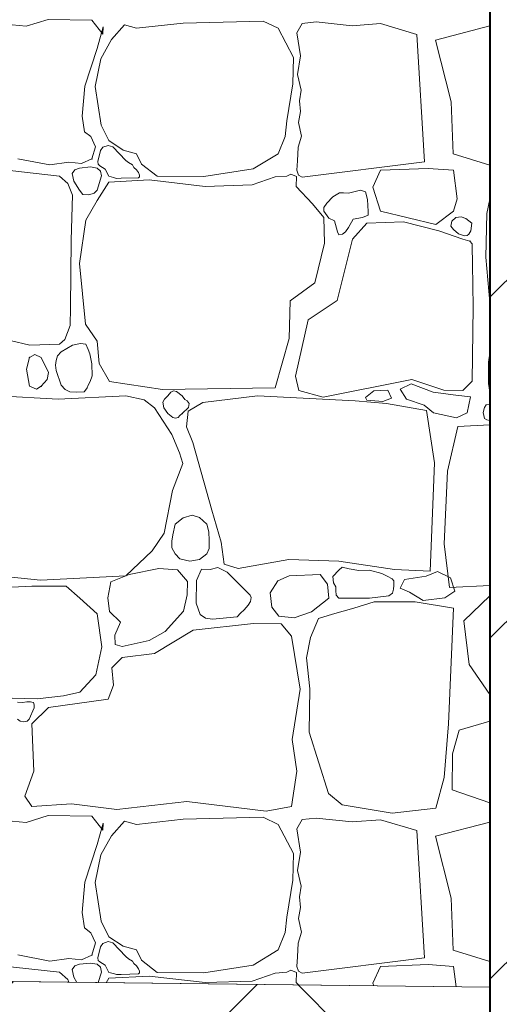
# Model space of a CAD drawing. Header units: millimetres. Extents: x 67877 to 166263, y -957 to 33454.
# Tile 20 of 98: x 77104 to 77641, y 1530 to 2632. Entities that reach past the tile are written whole.
import ezdxf

# ---------------------------------------------------------------- set-up
doc = ezdxf.new("R2010")
doc.units = ezdxf.units.MM
doc.linetypes.add('Wipeout_Contour', pattern=[1000, 0, -1000])
for name, color, linetype, lineweight in [('0_Nr_pióra__102', 9, 'Continuous', 5), ('0_Nr_pióra__93', 7, 'Continuous', 13), ('_elementy3d_Nr_pióra__102', 9, 'Continuous', 5), ('_elementy3d_Nr_pióra__2', 8, 'Continuous', 5), ('inw_schody zewnętrzne_Nr_pióra__1', 7, 'Continuous', 13), ('inw_schody zewnętrzne_Nr_pióra__27', 7, 'Continuous', 40)]:
    doc.layers.add(name, color=color, linetype=linetype, lineweight=lineweight)
doc.layers.add('_elementy3d', color=7, linetype='Continuous')
doc.layers.add('inw_schody zewnętrzne', color=7, linetype='Continuous')

# ---------------------------------------------------------------- blocks, each defined once
blk = doc.blocks.new('*X24', base_point=(739731.4, 4226.7))
at = {"layer": '_elementy3d_Nr_pióra__102', "linetype": 'Continuous'}
for p, q in [((765397.9, -230.3), (765373.2, -238)), ((765447, -231.1), (765397.9, -230.3)), ((765459.1, -246.7), (765447, -231.1)), ((765373.2, -238), (765341.5, -235)), ((765452.7, -262.8), (765459.4, -238.7)), ((765459.4, -238.7), (765459.1, -246.7)), ((765483.4, -236.5), (765469, -252.9)), ((765496.8, -240.2), (765483.4, -236.5)), ((765549, -234.5), (765496.8, -240.2)), ((765638.7, -232.3), (765549, -234.5)), ((765655.3, -240.2), (765638.7, -232.3)), ((765672.4, -272.9), (765655.3, -240.2)), ((765682.3, -234.8), (765676.3, -245.3)), ((765697.9, -233.2), (765682.3, -234.8)), ((765738.3, -237.5), (765697.9, -233.2)), ((765770, -235), (765738.3, -237.5)), ((765810.5, -247.2), (765770, -235)), ((765831.4, -253.4), (765892.2, -237.6)), ((765469, -252.9), (765457.1, -274.4)), ((765676.3, -245.3), (765680.3, -271.3)), ((765819.1, -389.8), (765810.5, -247.2)), ((765849, -322.8), (765831.4, -253.4)), ((765439.1, -304.9), (765452.7, -262.8)), ((765457.1, -274.4), (765450.5, -305.4)), ((765671.6, -302.6), (765672.4, -272.9)), ((765680.3, -271.3), (765677, -291.9)), ((765677, -291.9), (765681, -309.4)), ((765436.1, -338.8), (765439.1, -304.9)), ((765450.5, -305.4), (765457.4, -348.7)), ((765665.2, -344), (765671.6, -302.6)), ((765681, -309.4), (765679.1, -321.5)), ((765679.1, -321.5), (765680.2, -333.4)), ((765851.3, -380.9), (765849, -322.8)), ((765438.8, -356.1), (765436.1, -338.8)), ((765680.2, -333.4), (765678, -345.8)), ((765457.4, -348.7), (765465.8, -366.1)), ((765663.2, -361.3), (765665.2, -344)), ((765678, -345.8), (765681.3, -361)), ((765445.8, -361.6), (765438.8, -356.1)), ((765451, -373), (765445.8, -361.6)), ((765655.3, -380.7), (765663.2, -361.3)), ((765681.3, -361), (765677.9, -373.4)), ((765447, -386.6), (765451, -373)), ((765459, -373.5), (765456.7, -377.2)), ((765465, -371.4), (765459, -373.5)), ((765470.2, -373), (765465, -371.4)), ((765465.8, -366.1), (765481.9, -376.7)), ((765484.8, -388.3), (765470.2, -373)), ((765677.9, -373.4), (765676.8, -388.5)), ((765456.7, -377.2), (765453.6, -389.6)), ((765481.9, -376.7), (765496.8, -380.7)), ((765496.8, -380.7), (765502.5, -392.3)), ((765627.5, -397.8), (765655.3, -380.7)), ((765892.2, -393.7), (765851.3, -380.9)), ((765364, -386.4), (765399.9, -393.3)), ((765399.9, -393.3), (765421.2, -390.3)), ((765421.2, -390.3), (765435.3, -391.8)), ((765432.9, -396.8), (765427.7, -398.8)), ((765445.5, -395.5), (765432.9, -396.8)), ((765435.3, -391.8), (765447, -386.6)), ((765452.9, -396.8), (765445.5, -395.5)), ((765456.5, -400.1), (765452.9, -396.8)), ((765453.6, -389.6), (765453.8, -392.6)), ((765453.8, -392.6), (765455.7, -394.3)), ((765455.7, -394.3), (765461.8, -398)), ((765487.9, -390.6), (765484.8, -388.3)), ((765492.2, -393.3), (765487.9, -390.6)), ((765493.7, -396.1), (765492.2, -393.3)), ((765496.8, -398.7), (765493.7, -396.1)), ((765502.5, -392.3), (765520.1, -405.9)), ((765676.8, -388.5), (765676.3, -399.2)), ((765682.3, -406.9), (765819.1, -389.8)), ((765410.6, -405.7), (765339.3, -397.8)), ((765420.1, -414.1), (765410.6, -405.7)), ((765427.7, -398.8), (765425, -402.8)), ((765425, -402.8), (765426.7, -411.3)), ((765452.9, -421.5), (765457.5, -405.6)), ((765457.5, -405.6), (765456.5, -400.1)), ((765461.8, -398), (765465.7, -406)), ((765465.7, -406), (765471.2, -407.2)), ((765471.2, -407.2), (765474.6, -408.5)), ((765479.5, -408.2), (765498.9, -407.7)), ((765499, -401.9), (765496.8, -398.7)), ((765498.9, -407.7), (765500.3, -406.5)), ((765500.3, -404.6), (765499, -401.9)), ((765500.3, -406.5), (765500.3, -404.6)), ((765520.1, -405.9), (765572.1, -406.4)), ((765572.1, -406.4), (765627.5, -397.8)), ((765652.1, -406.7), (765626.1, -415.6)), ((765665.1, -405.8), (765652.1, -406.7)), ((765669.6, -403.5), (765665.1, -405.8)), ((765675.9, -406.2), (765669.6, -403.5)), ((765675.6, -417.3), (765675.9, -406.2)), ((765676.3, -399.2), (765678, -404.8)), ((765678, -404.8), (765682.3, -406.9)), ((765770, -399.2), (765761.4, -418.2)), ((765823.3, -397.2), (765770, -399.2)), ((765851.7, -399.2), (765823.3, -397.2)), ((765855.7, -431.4), (765851.7, -399.2)), ((765425.2, -427.1), (765420.1, -414.1)), ((765426.7, -411.3), (765432.9, -421.5)), ((765465.8, -412.6), (765452.9, -433.2)), ((765510.9, -410.1), (765465.8, -412.6)), ((765474.6, -408.5), (765479.5, -408.2)), ((765573.8, -417.3), (765510.9, -410.1)), ((765626.1, -415.6), (765573.8, -417.3)), ((765693.9, -436.9), (765675.6, -417.3)), ((765761.4, -418.2), (765770, -445.2)), ((765423.9, -477.6), (765425.2, -427.1)), ((765432.9, -421.5), (765436.9, -426.2)), ((765436.9, -426.2), (765443.4, -426.8)), ((765443.4, -426.8), (765449.4, -424.9)), ((765449.4, -424.9), (765452.9, -421.5)), ((765716.5, -429.1), (765709.8, -435.9)), ((765723.8, -424.6), (765716.5, -429.1)), ((765728.4, -424.5), (765723.8, -424.6)), ((765734.1, -425), (765728.4, -424.5)), ((765747.5, -421.5), (765734.1, -425)), ((765753.1, -423.4), (765747.5, -421.5)), ((765755.3, -431.8), (765753.1, -423.4)), ((765452.9, -433.2), (765440.1, -455)), ((765706.3, -452), (765693.9, -436.9)), ((765709.8, -435.9), (765706.3, -441)), ((765756.2, -445.4), (765755.3, -431.8)), ((765851.7, -445.2), (765855.7, -431.4)), ((765892.2, -431.5), (765888.7, -447.8)), ((765706.3, -441), (765706.3, -445.2)), ((765706.3, -445.2), (765712.2, -452.8)), ((765707.3, -481), (765706.3, -452)), ((765749.7, -452.1), (765755.9, -449.5)), ((765755.9, -449.5), (765756.2, -445.4)), ((765770, -445.2), (765831.9, -459.9)), ((765831.9, -459.9), (765851.7, -445.2)), ((765854, -452.1), (765860, -451.4)), ((765860, -451.4), (765865.5, -453.3)), ((765888.7, -447.8), (765887.8, -496.4)), ((765440.1, -455), (765432.9, -503.8)), ((765712.2, -452.8), (765718.2, -455.8)), ((765718.2, -455.8), (765721.9, -468.1)), ((765734.1, -463.2), (765739.1, -453.9)), ((765754.4, -458.4), (765738.5, -476.3)), ((765739.1, -453.9), (765749.7, -452.1)), ((765795.5, -457), (765754.4, -458.4)), ((765835.1, -467.1), (765795.5, -457)), ((765848.6, -462), (765849.6, -456.1)), ((765851.7, -465.7), (765848.6, -462)), ((765849.6, -456.1), (765854, -452.1)), ((765865.5, -453.3), (765872.2, -458.4)), ((765872.2, -458.4), (765871, -467)), ((765721.9, -468.1), (765723.3, -471.4)), ((765723.3, -471.4), (765727.2, -470.9)), ((765727.2, -470.9), (765730.6, -468.2)), ((765730.6, -468.2), (765734.1, -463.2)), ((765861.9, -476.3), (765835.1, -467.1)), ((765857.2, -470.4), (765851.7, -465.7)), ((765863.9, -472.8), (765857.2, -470.4)), ((765866.9, -472.4), (765863.9, -472.8)), ((765868.5, -470.7), (765866.9, -472.4)), ((765871, -467), (765868.5, -470.7)), ((765423.1, -552.9), (765423.9, -477.6)), ((765696.2, -525.3), (765707.3, -481)), ((765738.5, -476.3), (765721.2, -545.1)), ((765869.9, -478.5), (765861.9, -476.3)), ((765872.4, -481.5), (765869.9, -478.5)), ((765872.5, -483.9), (765872.4, -481.5)), ((765872.8, -504.3), (765872.5, -483.9)), ((765432.9, -503.8), (765439.8, -571.4)), ((765873.7, -552.1), (765872.8, -504.3)), ((765887.8, -496.4), (765892.2, -547.3)), ((765668.7, -545.6), (765696.2, -525.3)), ((765667.7, -587.5), (765668.7, -545.6)), ((765721.2, -545.1), (765689, -566.7)), ((765422.7, -573.1), (765423.1, -552.9)), ((765872.3, -635.5), (765873.7, -552.1)), ((765416.6, -588.8), (765422.7, -573.1)), ((765439.8, -571.4), (765452.7, -590.5)), ((765689, -566.7), (765674.9, -629.8)), ((765355.4, -590), (765377.5, -595)), ((765377.5, -595), (765410.6, -593.9)), ((765410.6, -593.9), (765416.6, -588.8)), ((765425.3, -595.1), (765412.6, -602.6)), ((765434, -593.2), (765425.3, -595.1)), ((765440.2, -594), (765434, -593.2)), ((765442.8, -600.1), (765440.2, -594)), ((765452.7, -590.5), (765455.2, -615.5)), ((765652.1, -643), (765667.7, -587.5)), ((765383.2, -605.5), (765377.1, -608.8)), ((765390.3, -608.8), (765383.2, -605.5)), ((765412.6, -602.6), (765408.5, -606.9)), ((765444.6, -604.7), (765442.8, -600.1)), ((765446.7, -616), (765444.6, -604.7)), ((765892.2, -604.2), (765890.5, -614.1)), ((765377.1, -608.8), (765373.9, -621.9)), ((765398.2, -625.6), (765390.3, -608.8)), ((765406.9, -612.2), (765406.2, -617.5)), ((765408.5, -606.9), (765406.9, -612.2)), ((765447.2, -629.4), (765446.7, -616)), ((765455.2, -615.5), (765466.8, -635.8)), ((765890.5, -614.1), (765890.8, -637.9)), ((765373.9, -621.9), (765377.1, -641)), ((765397, -633.5), (765398.2, -625.6)), ((765406.2, -617.5), (765407.1, -623.4)), ((765407.1, -623.4), (765412.6, -639.7)), ((765390.3, -641), (765397, -633.5)), ((765442.8, -639.7), (765445, -635.9)), ((765445, -635.9), (765447.2, -629.4)), ((765466.8, -635.8), (765526, -644.9)), ((765674.9, -629.8), (765678.6, -645.9)), ((765705.8, -653.4), (765804.9, -633.5)), ((765804, -638.3), (765791.9, -644.5)), ((765828.7, -647.7), (765804, -638.3)), ((765804.9, -633.5), (765840.6, -645.4)), ((765861.9, -645.9), (765872.3, -635.5)), ((765890.8, -637.9), (765892.2, -647.7)), ((765377.1, -641), (765385, -644.3)), ((765385, -644.3), (765390.3, -641)), ((765412.6, -639.7), (765417.2, -644.7)), ((765417.2, -644.7), (765422.4, -647.5)), ((765422.4, -647.5), (765429.9, -647.6)), ((765429.9, -647.6), (765438.1, -647.4)), ((765438.1, -647.4), (765439.8, -645.4)), ((765439.8, -645.4), (765441.5, -643)), ((765441.5, -643), (765442.8, -639.7)), ((765526, -644.9), (765652.1, -643)), ((765535.3, -647.6), (765531.9, -651.9)), ((765538.4, -646.3), (765535.3, -647.6)), ((765541.6, -646.9), (765538.4, -646.3)), ((765548, -651.9), (765541.6, -646.9)), ((765678.6, -645.9), (765705.8, -653.4)), ((765753.1, -653.6), (765762.2, -646.2)), ((765762.2, -646.2), (765778.1, -645.6)), ((765778.1, -645.6), (765782.2, -654.5)), ((765791.9, -644.5), (765799, -655.7)), ((765854, -651.2), (765828.7, -647.7)), ((765840.6, -645.4), (765861.9, -645.9)), ((765409.3, -655.6), (765342, -651.9)), ((765484.8, -651.9), (765409.3, -655.6)), ((765505.4, -656.3), (765484.8, -651.9)), ((765516.8, -665.3), (765505.4, -656.3)), ((765528.3, -655.5), (765526.2, -658.8)), ((765526.2, -658.8), (765527.4, -665.1)), ((765531.9, -651.9), (765528.3, -655.5)), ((765550.8, -655.8), (765548, -651.9)), ((765553.7, -657.3), (765550.8, -655.8)), ((765555.6, -660.5), (765553.7, -657.3)), ((765571.1, -659.1), (765554.5, -669)), ((765555.1, -664.8), (765555.6, -660.5)), ((765632.3, -651.9), (765571.1, -659.1)), ((765741.5, -657.3), (765632.3, -651.9)), ((765776.4, -660.5), (765741.5, -657.3)), ((765754.5, -656.8), (765753.1, -653.6)), ((765772.5, -658.3), (765754.5, -656.8)), ((765782.2, -654.5), (765772.5, -658.3)), ((765821.2, -668.4), (765776.4, -660.5)), ((765799, -655.7), (765818.7, -662.1)), ((765870.5, -653), (765854, -651.2)), ((765866.7, -671), (765870.5, -653)), ((765892, -661.2), (765887.9, -661.8)), ((765892.2, -661.2), (765892, -661.2)), ((765536.4, -695.2), (765516.8, -665.3)), ((765527.4, -665.1), (765531.9, -671.7)), ((765531.9, -671.7), (765537.5, -676.1)), ((765545.4, -673.9), (765548, -671.7)), ((765548, -671.7), (765555.1, -664.8)), ((765554.5, -669), (765552.7, -686.6)), ((765818.7, -662.1), (765829, -671)), ((765830.1, -726.7), (765821.2, -668.4)), ((765829, -671), (765854.9, -676.3)), ((765854.9, -676.3), (765866.7, -671)), ((765886.2, -664.9), (765884.6, -670.4)), ((765884.6, -670.4), (765886.2, -677)), ((765887.9, -661.8), (765886.2, -664.9)), ((765537.5, -676.1), (765540.4, -676.9)), ((765540.4, -676.9), (765543.3, -676.1)), ((765543.3, -676.1), (765545.4, -673.9)), ((765886.2, -677), (765888.7, -678.8)), ((765888.7, -678.8), (765892.2, -679.6)), ((765552.7, -686.6), (765559.8, -704.1)), ((765856.5, -686.3), (765844.8, -736)), ((765892.2, -684.1), (765856.5, -686.3)), ((765545.1, -715.5), (765536.4, -695.2)), ((765559.8, -704.1), (765581.2, -779.9)), ((765548.5, -727.4), (765545.1, -715.5)), ((765537.1, -757.9), (765548.5, -727.4)), ((765825.4, -848.3), (765830.1, -726.7)), ((765844.8, -736), (765840.9, -817.4)), ((765527.7, -805.4), (765537.1, -757.9)), ((765581.2, -779.9), (765591.6, -815.6)), ((765549, -788.4), (765540.2, -795.6)), ((765559.2, -785.5), (765549, -788.4)), ((765567.5, -788), (765559.2, -785.5)), ((765575.5, -795.6), (765567.5, -788)), ((765540.2, -795.6), (765537.4, -807.3)), ((765577.8, -804.2), (765575.5, -795.6)), ((765578, -813.6), (765577.8, -804.2)), ((765514.4, -825.5), (765527.7, -805.4)), ((765536.3, -814.5), (765536.2, -822)), ((765537.4, -807.3), (765536.3, -814.5)), ((765578.1, -822.6), (765578, -813.6)), ((765591.6, -815.6), (765595.1, -840.1)), ((765484.8, -853.2), (765514.4, -825.5)), ((765536.2, -822), (765540.2, -828.7)), ((765575.5, -828.7), (765578.1, -822.6)), ((765840.9, -817.4), (765846.9, -866.4)), ((765540.2, -828.7), (765545.5, -834.3)), ((765545.5, -834.3), (765556.6, -837.1)), ((765556.6, -837.1), (765567.3, -835)), ((765567.3, -835), (765575.5, -828.7)), ((765610.7, -845.3), (765667.2, -834.9)), ((765667.2, -834.9), (765723.4, -836.9)), ((765723.4, -836.9), (765785.6, -846.3)), ((765521.8, -845.1), (765488.8, -852)), ((765542.8, -846.8), (765521.8, -845.1)), ((765554, -859.7), (765542.8, -846.8)), ((765569.6, -846), (765564, -858.4)), ((765579.3, -846.4), (765569.6, -846)), ((765587.9, -844.2), (765579.3, -846.4)), ((765598.3, -849.3), (765587.9, -844.2)), ((765595.1, -840.1), (765610.7, -845.3)), ((765723.4, -847), (765716.5, -854.2)), ((765726.9, -843.7), (765723.4, -847)), ((765734.8, -845.5), (765726.9, -843.7)), ((765745.5, -847.3), (765734.8, -845.5)), ((765757.6, -847), (765745.5, -847.3)), ((765771.3, -850.7), (765757.6, -847)), ((765785.6, -846.3), (765825.4, -848.3)), ((765820.8, -853.9), (765833.8, -848.5)), ((765833.8, -848.5), (765848.3, -855.7)), ((765342, -853.2), (765389.3, -858.2)), ((765389.3, -858.2), (765484.8, -853.2)), ((765488.8, -852), (765468.3, -860.2)), ((765553.7, -874.5), (765554, -859.7)), ((765564, -858.4), (765563.6, -884)), ((765624.1, -875), (765598.3, -849.3)), ((765654.8, -858.9), (765646.5, -872.3)), ((765667.7, -853.5), (765654.8, -858.9)), ((765702.3, -852), (765667.7, -853.5)), ((765710.5, -862.7), (765702.3, -852)), ((765716.5, -854.2), (765717.1, -861.3)), ((765777.2, -853.9), (765771.3, -850.7)), ((765782.8, -856.7), (765777.2, -853.9)), ((765784.9, -859), (765782.8, -856.7)), ((765784.9, -864.1), (765784.9, -859)), ((765791.9, -867.3), (765796.6, -857.6)), ((765796.6, -857.6), (765820.8, -853.9)), ((765848.3, -855.7), (765853, -870.6)), ((765379.6, -864.9), (765342, -866.9)), ((765418.3, -865.1), (765379.6, -864.9)), ((765433.6, -878.5), (765418.3, -865.1)), ((765468.3, -860.2), (765464.6, -878.1)), ((765711.9, -878.2), (765710.5, -862.7)), ((765717.1, -861.3), (765719.9, -865.5)), ((765719.9, -865.5), (765719.8, -869.8)), ((765719.8, -869.8), (765720.4, -874.9)), ((765783.3, -872.9), (765784.4, -868.1)), ((765784.4, -868.1), (765784.9, -864.1)), ((765802.4, -871.6), (765791.9, -867.3)), ((765853, -870.6), (765841.8, -878.1)), ((765846.9, -866.4), (765892.2, -864.2)), ((765452.9, -895.8), (765433.6, -878.5)), ((765464.6, -878.1), (765466.6, -893.1)), ((765549.4, -892.9), (765553.7, -874.5)), ((765621.6, -886.1), (765624.4, -881.9)), ((765625, -877.6), (765624.1, -875)), ((765624.4, -881.9), (765625, -877.6)), ((765646.5, -872.3), (765648.1, -888.4)), ((765692.7, -893.6), (765711.9, -878.2)), ((765720.4, -874.9), (765723.4, -878.3)), ((765723.4, -878.3), (765757.6, -878.3)), ((765757.6, -878.3), (765779.3, -875.6)), ((765779.3, -875.6), (765783.3, -872.9)), ((765817.6, -881), (765802.4, -871.6)), ((765841.8, -878.1), (765817.6, -881)), ((765892.2, -875.8), (765863, -903.6)), ((765529, -915.7), (765549.4, -892.9)), ((765563.6, -884), (765568.2, -896.5)), ((765613.2, -895.3), (765617.4, -891.6)), ((765617.4, -891.6), (765621.6, -886.1)), ((765648.1, -888.4), (765656, -898.6)), ((765740, -889.4), (765716, -896.3)), ((765762.8, -882.5), (765740, -889.4)), ((765785.8, -882.5), (765762.8, -882.5)), ((765808.8, -882.5), (765785.8, -882.5)), ((765851.4, -889.5), (765808.8, -882.5)), ((765845.8, -1019.1), (765851.4, -889.5)), ((765458.1, -932.7), (765452.9, -895.8)), ((765466.6, -893.1), (765478.9, -905.3)), ((765568.2, -896.5), (765573.9, -900.6)), ((765573.9, -900.6), (765581.7, -902)), ((765581.7, -902), (765609.5, -899.4)), ((765609.5, -899.4), (765613.3, -895.2)), ((765656, -898.6), (765673.1, -900.3)), ((765673.1, -900.3), (765692.7, -893.6)), ((765700.6, -901), (765691.5, -922.5)), ((765716, -896.3), (765700.6, -901)), ((765863, -903.6), (765868.9, -952.7)), ((765478.9, -905.3), (765472.7, -919.9)), ((765560.4, -914.2), (765517.1, -940.4)), ((765627.8, -906.7), (765560.4, -914.2)), ((765658.8, -907.2), (765627.8, -906.7)), ((765670.1, -921), (765658.8, -907.2)), ((765472.7, -919.9), (765473, -930.3)), ((765480.9, -932.5), (765511.1, -925.8)), ((765511.1, -925.8), (765529, -915.7)), ((765679.8, -980.1), (765670.1, -921)), ((765691.5, -922.5), (765687, -945.1)), ((765451.4, -964.2), (765458.1, -932.7)), ((765473, -930.3), (765480.9, -932.5)), ((765480.9, -944.6), (765469.3, -956.5)), ((765517.1, -940.4), (765480.9, -944.6)), ((765687, -945.1), (765690.9, -979.9)), ((765469.3, -956.5), (765471, -975.8)), ((765868.9, -952.7), (765892.2, -986.1)), ((765433.6, -983.5), (765451.4, -964.2)), ((765471, -975.8), (765465.3, -991.4)), ((765671.1, -1036.5), (765679.8, -980.1)), ((765690.9, -979.9), (765690, -1028.3)), ((765343.7, -990), (765385.6, -991.2)), ((765385.6, -991.2), (765415, -987.7)), ((765465.3, -991.4), (765398.4, -1000.6)), ((765415, -987.7), (765433.6, -983.5)), ((765369.2, -995.3), (765363.8, -994.9)), ((765374.2, -994.3), (765369.2, -995.3)), ((765378.4, -994.4), (765374.2, -994.3)), ((765376.6, -1014), (765382.4, -1001.1)), ((765379.7, -994.9), (765378.4, -994.4)), ((765398.4, -1000.6), (765379.6, -1018.9)), ((765381.7, -995.2), (765379.7, -994.9)), ((765382.3, -997.7), (765381.7, -995.2)), ((765382.4, -1001.1), (765382.3, -997.7)), ((765363.8, -1014), (765366.5, -1015.9)), ((765374.4, -1016.2), (765376.6, -1014)), ((765366.5, -1015.9), (765370.6, -1016.7)), ((765370.6, -1016.7), (765374.4, -1016.2)), ((765379.6, -1018.9), (765381.9, -1071.9)), ((765841.1, -1079.3), (765845.8, -1019.1)), ((765892.2, -1015.9), (765858, -1026.1)), ((765690, -1028.3), (765711.5, -1097)), ((765858, -1026.1), (765850.5, -1052.6)), ((765676.3, -1071.9), (765671.1, -1036.5)), ((765850.5, -1052.6), (765850, -1092.9)), ((765381.9, -1071.9), (765371.9, -1100.2)), ((765670.1, -1111.8), (765676.3, -1071.9)), ((765831.7, -1113.4), (765841.1, -1079.3)), ((765371.9, -1100.2), (765379.6, -1111.8)), ((765711.5, -1097), (765726.9, -1109.8)), ((765850, -1092.9), (765892.2, -1107.6)), ((765379.6, -1111.8), (765424, -1108.6)), ((765424, -1108.6), (765475, -1115)), ((765475, -1115), (765553.2, -1106.1)), ((765553.2, -1106.1), (765641.9, -1116.8)), ((765641.9, -1116.8), (765670.1, -1111.8)), ((765726.9, -1109.8), (765782.8, -1119.2)), ((765782.8, -1119.2), (765831.7, -1113.4)), ((765397.9, -1121.7), (765373.2, -1129.4)), ((765447, -1122.5), (765397.9, -1121.7)), ((765459.1, -1138.1), (765447, -1122.5)), ((765638.7, -1123.7), (765549, -1125.9)), ((765655.3, -1131.6), (765638.7, -1123.7)), ((765373.2, -1129.4), (765341.5, -1126.4)), ((765452.7, -1154.2), (765459.4, -1130.1)), ((765459.4, -1130.1), (765459.1, -1138.1)), ((765483.4, -1127.9), (765469, -1144.3)), ((765496.8, -1131.6), (765483.4, -1127.9)), ((765549, -1125.9), (765496.8, -1131.6)), ((765672.4, -1164.3), (765655.3, -1131.6)), ((765682.3, -1126.2), (765676.3, -1136.7)), ((765697.9, -1124.6), (765682.3, -1126.2)), ((765738.3, -1128.9), (765697.9, -1124.6)), ((765770, -1126.4), (765738.3, -1128.9)), ((765810.5, -1138.6), (765770, -1126.4)), ((765831.4, -1144.8), (765892.2, -1129)), ((765469, -1144.3), (765457.1, -1165.8)), ((765676.3, -1136.7), (765680.3, -1162.7)), ((765819.1, -1281.2), (765810.5, -1138.6)), ((765849, -1214.2), (765831.4, -1144.8)), ((765439.1, -1196.3), (765452.7, -1154.2)), ((765457.1, -1165.8), (765450.5, -1196.8)), ((765671.6, -1194), (765672.4, -1164.3)), ((765680.3, -1162.7), (765677, -1183.2)), ((765677, -1183.2), (765681, -1200.8)), ((765436.1, -1230.2), (765439.1, -1196.3)), ((765450.5, -1196.8), (765457.4, -1240.1)), ((765665.2, -1235.4), (765671.6, -1194)), ((765681, -1200.8), (765679.1, -1212.9)), ((765679.1, -1212.9), (765680.2, -1224.8)), ((765851.3, -1272.3), (765849, -1214.2)), ((765438.8, -1247.5), (765436.1, -1230.2)), ((765680.2, -1224.8), (765678, -1237.2)), ((765457.4, -1240.1), (765465.8, -1257.5)), ((765663.2, -1252.7), (765665.2, -1235.4)), ((765678, -1237.2), (765681.3, -1252.4)), ((765445.8, -1253), (765438.8, -1247.5)), ((765451, -1264.4), (765445.8, -1253)), ((765655.3, -1272.1), (765663.2, -1252.7)), ((765681.3, -1252.4), (765677.9, -1264.8)), ((765447, -1278), (765451, -1264.4)), ((765459, -1264.9), (765456.7, -1268.6)), ((765465, -1262.8), (765459, -1264.9)), ((765470.2, -1264.3), (765465, -1262.8)), ((765465.8, -1257.5), (765481.9, -1268.1)), ((765484.8, -1279.7), (765470.2, -1264.3)), ((765677.9, -1264.8), (765676.8, -1279.9)), ((765364, -1277.8), (765399.9, -1284.7)), ((765435.3, -1283.2), (765447, -1278)), ((765456.7, -1268.6), (765453.6, -1281)), ((765481.9, -1268.1), (765496.8, -1272.1)), ((765496.8, -1272.1), (765502.5, -1283.7)), ((765627.5, -1289.2), (765655.3, -1272.1)), ((765892.2, -1285.1), (765851.3, -1272.3)), ((765410.6, -1297.1), (765339.3, -1289.2)), ((765399.9, -1284.7), (765421.2, -1281.7)), ((765421.2, -1281.7), (765435.3, -1283.2)), ((765432.9, -1288.2), (765427.7, -1290.2)), ((765445.5, -1286.9), (765432.9, -1288.2)), ((765452.9, -1288.2), (765445.5, -1286.9)), ((765456.5, -1291.5), (765452.9, -1288.2)), ((765453.6, -1281), (765453.8, -1284)), ((765453.8, -1284), (765455.7, -1285.7)), ((765455.7, -1285.7), (765461.8, -1289.4)), ((765461.8, -1289.4), (765465.7, -1297.4)), ((765487.9, -1282), (765484.8, -1279.7)), ((765492.2, -1284.7), (765487.9, -1282)), ((765493.7, -1287.5), (765492.2, -1284.7)), ((765496.8, -1290.1), (765493.7, -1287.5)), ((765502.5, -1283.7), (765520.1, -1297.3)), ((765572.1, -1297.8), (765627.5, -1289.2)), ((765676.8, -1279.9), (765676.3, -1290.6)), ((765682.3, -1298.3), (765819.1, -1281.2)), ((765823.3, -1288.5), (765770, -1290.6)), ((765851.7, -1290.6), (765823.3, -1288.5)), ((765420.1, -1305.5), (765410.6, -1297.1)), ((765427.7, -1290.2), (765425, -1294.2)), ((765425, -1294.2), (765426.7, -1302.7)), ((765454.1, -1308.8), (765457.5, -1297)), ((765457.5, -1297), (765456.5, -1291.5)), ((765465.7, -1297.4), (765471.2, -1298.6)), ((765471.2, -1298.6), (765474.6, -1299.9)), ((765474.6, -1299.9), (765479.5, -1299.6)), ((765479.5, -1299.6), (765498.9, -1299.1)), ((765499, -1293.3), (765496.8, -1290.1)), ((765498.9, -1299.1), (765500.3, -1297.9)), ((765500.3, -1296), (765499, -1293.3)), ((765500.3, -1297.9), (765500.3, -1296)), ((765520.1, -1297.3), (765572.1, -1297.8)), ((765652.1, -1298.1), (765626.1, -1307)), ((765665.1, -1297.2), (765652.1, -1298.1)), ((765669.6, -1294.9), (765665.1, -1297.2)), ((765675.9, -1297.6), (765669.6, -1294.9)), ((765675.6, -1308.7), (765675.9, -1297.6)), ((765676.3, -1290.6), (765678, -1296.1)), ((765678, -1296.1), (765682.3, -1298.3)), ((765770, -1290.6), (765761.4, -1309.5)), ((765854.6, -1313.5), (765851.7, -1290.6)), ((765421.3, -1308.4), (765420.1, -1305.5)), ((765426.7, -1302.7), (765430.2, -1308.5)), ((765465.8, -1304), (765462.8, -1308.9)), ((765510.9, -1301.5), (765465.8, -1304)), ((765573.8, -1308.7), (765510.9, -1301.5)), ((765626.1, -1307), (765573.8, -1308.7)), ((765678.1, -1311.4), (765675.6, -1308.7)), ((765761.4, -1309.5), (765762.3, -1312.4))]:
    blk.add_line(p, q, dxfattribs=at)
for p in [(765447, -386.6), (765869.9, -478.5), (765377.1, -608.8), (765390.3, -641), (765548, -671.7), (765447, -1278)]:
    blk.add_point(p, dxfattribs=at)
blk = doc.blocks.new('Wypełnienie_1_4', base_point=(739731.4, 4226.7))
at = {"linetype": 'Wipeout_Contour', "ltscale": 9150146.435801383}
blk.add_wipeout([(758167.3, -352), (758167.3, -1152), (758988.1, -1166.2), (762468.4, -1273.4), (765892.2, -1314), (765892.2, 1498), (764522.2, 1498), (764522.2, 898), (763422.3, 898), (763422.3, 208.1), (762337.2, 208.1), (762337.2, -352)], dxfattribs=at).dxf.layer = '_elementy3d'
at = {"layer": '_elementy3d_Nr_pióra__2', "linetype": 'Continuous', "flags": 128}
blk.add_lwpolyline([(758167.3, -352), (758167.3, -1152), (758988.1, -1166.2), (762468.4, -1273.4), (765892.2, -1314), (765892.2, 1498), (764522.2, 1498), (764522.2, 898), (763422.3, 898), (763422.3, 208.1), (762337.2, 208.1), (762337.2, -352)], close=True, dxfattribs=at)
at = {"layer": '_elementy3d_Nr_pióra__102', "linetype": 'Continuous'}
blk.add_blockref('*X24', (739731.4, 4226.7), dxfattribs=at)

msp = doc.modelspace()

# ---------------------------------------------------------------- block references
at = {"layer": '_elementy3d_Nr_pióra__102', "linetype": 'Continuous'}
msp.add_blockref('Wypełnienie_1_4', (51469.328, 7089.581), dxfattribs=at)

# ---------------------------------------------------------------- next in the draw order: wipeouts: each hides what was drawn before it
at = {"linetype": 'Wipeout_Contour', "ltscale": 4600467.547048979}
msp.add_wipeout([(79924.544, 716.011), (79924.544, 7226.011), (77866.79, 7226.011), (77866.79, 6836.011), (77630.186, 6839.023), (77630.186, 716.011)], dxfattribs=at).dxf.layer = 'inw_schody zewnętrzne'

# ---------------------------------------------------------------- next in the draw order: hatches: boundary and pattern name
at = {"layer": 'inw_schody zewnętrzne_Nr_pióra__1', "linetype": 'Continuous'}
h = msp.add_hatch(dxfattribs=at)
h.set_pattern_fill('Bloczki_ceramiczne_0004', color=256, style=0, pattern_type=2)
h.set_pattern_definition([(45, (51469.33, 7089.58), (-190.9188, 190.9188), [])])
h.paths.add_polyline_path([(79924.544, 716.011), (79924.544, 7226.011), (77866.79, 7226.011), (77866.79, 6836.011), (77630.186, 6839.023), (77630.186, 716.011)])

# ---------------------------------------------------------------- next in the draw order: wipeouts: each hides what was drawn before it
at = {"linetype": 'Wipeout_Contour', "ltscale": 5329886.778289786}
msp.add_wipeout([(77630.187, 1548.949), (76306.133, 1564.644), (73058.618, 1656.585), (70604.471, 1698.441), (68405.984, 1710.897), (68405.984, 716.011), (77630.186, 716.011)], dxfattribs=at)

# ---------------------------------------------------------------- next in the draw order: hatches: boundary and pattern name
at = {"layer": '0_Nr_pióra__102', "linetype": 'Continuous'}
h = msp.add_hatch(dxfattribs=at)
h.set_pattern_fill('Grunt_0004', color=256, style=0, pattern_type=2)
h.set_pattern_definition([(45, (51469.3, 7089.6), (-413.657, 413.657), []), (45, (51331.4, 7227.5), (-827.315, 827.315), []), (45, (51193.6, 7365.4), (-827.315, 827.315), []), (135, (51055.67, 7503.24), (137.8858, 137.8858), [585, -585])])
h.paths.add_polyline_path([(77630.187, 1548.949), (76306.133, 1564.644), (73058.618, 1656.585), (70604.471, 1698.441), (68405.984, 1710.897), (68405.984, 716.011), (77630.186, 716.011)])

# ---------------------------------------------------------------- next in the draw order: linework, layer by layer
at = {"layer": '0_Nr_pióra__93', "linetype": 'Continuous', "flags": 128}
msp.add_lwpolyline([(69905.253, 1710.897), (73058.618, 1656.585), (76306.133, 1564.644), (77630.187, 1548.949)], dxfattribs=at)
at = {"layer": 'inw_schody zewnętrzne_Nr_pióra__27', "linetype": 'Continuous'}
msp.add_line((77630.186, 6836.011), (77630.186, 716.011), dxfattribs=at)

doc.saveas('drawing.dxf')
